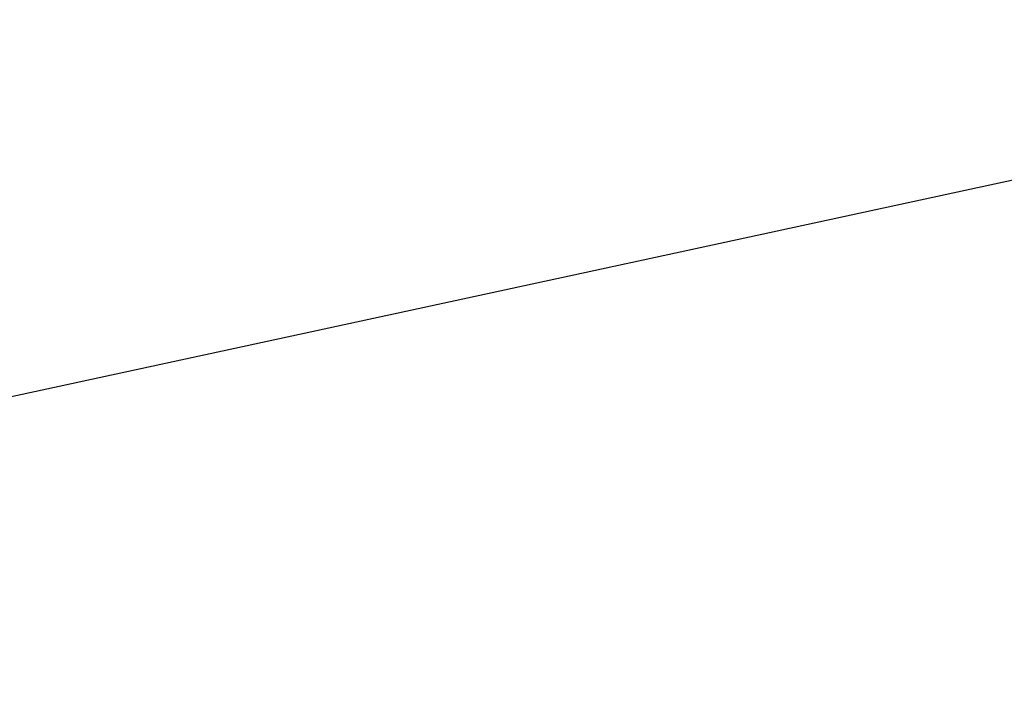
# Model space of a CAD drawing. Header units: millimetres. Extents: x 0 to 210, y 0 to 297.
# Tile 48 of 80: x 160 to 170, y 263 to 270. Entities that reach past the tile are written whole.
import ezdxf

# ---------------------------------------------------------------- set-up
doc = ezdxf.new("R2010")
doc.units = ezdxf.units.MM
doc.dimstyles.new('SLDDIMSTYLE0', dxfattribs={"dimtxt": 0.18, "dimasz": 1.016, "dimexe": 0, "dimexo": 0.0625, "dimgap": 0, "dimtad": 0, "dimtih": 1, "dimtoh": 1, "dimdec": 0, "dimrnd": 1e-09, "dimzin": 0, "dimdsep": 46, "dimtxsty": 'Standard', "dimblk1": 'DOT', "dimblk2": 'DOT', "dimsah": 1, "dimcen": 0.09, "dimadec": 0, "dimazin": 0, "dimtfac": 1.016, "dimtdec": 0, "dimtofl": 0, "dimtmove": 0, "dimatfit": 3, "dimldrblk": 'DOT', "dimfxl": 1, "dimfrac": 2, "dimtolj": 1, "dimtzin": 0, "dimarcsym": 0})

# ---------------------------------------------------------------- blocks, each defined once
blk = doc.blocks.new('_Dot')
at = {"color": 0, "linetype": 'ByBlock', "lineweight": -2}
blk.add_line((-0.5, 0), (-1, 0), dxfattribs=at)
at = {"color": 0, "linetype": 'ByBlock', "const_width": 0.5}
blk.add_lwpolyline([(-0.25, 0, 1), (0.25, 0, 1)], format="xyb", close=True, dxfattribs=at)

msp = doc.modelspace()

# ---------------------------------------------------------------- leaders
at = {"color": 7, "linetype": 'Continuous', "lineweight": 0}
msp.add_leader([(175.4568, 269.1808), (146.3268, 262.878), (139.9766, 262.878)], dimstyle='SLDDIMSTYLE0', dxfattribs=at)

doc.saveas('drawing.dxf')
